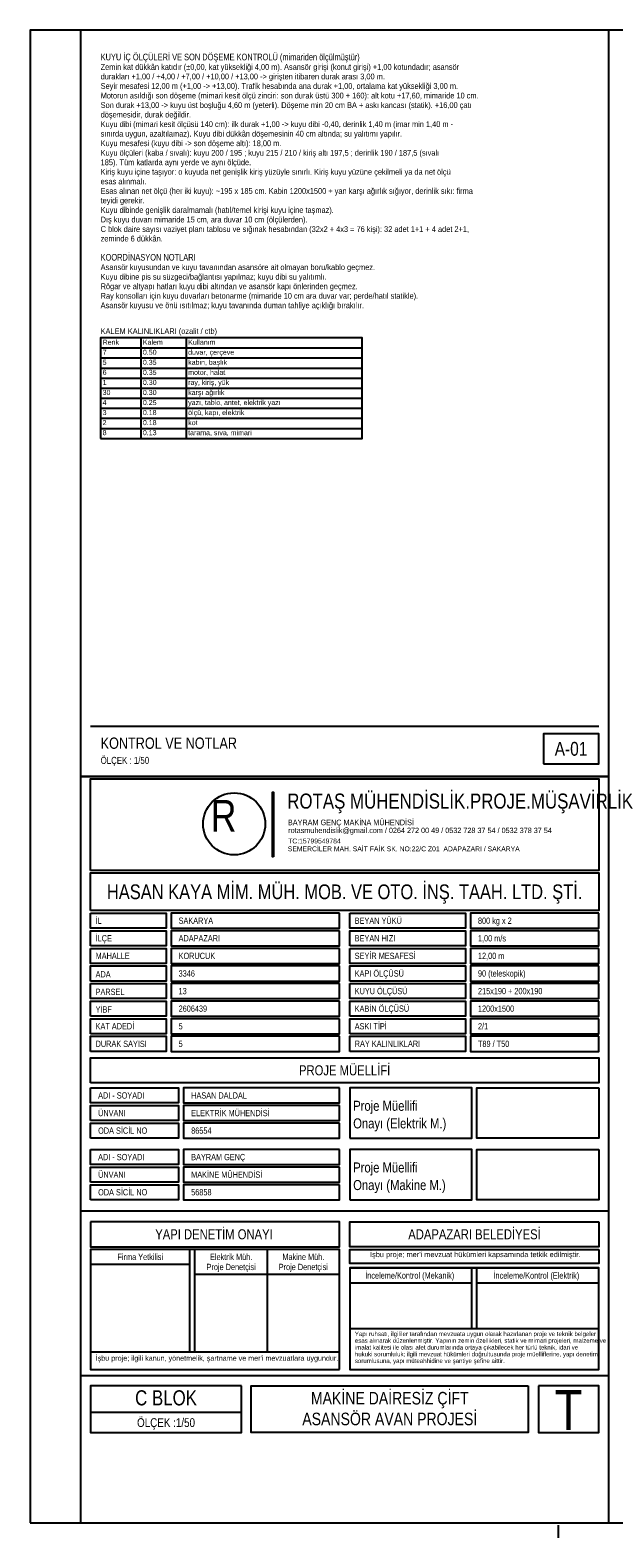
# Model space of a CAD drawing. Header units: centimetres. Extents: x 0 to 13234, y -30 to 2970.
# Tile 1 of 29: x 0 to 1160, y -30 to 2970. Entities that reach past the tile are written whole.
import ezdxf
from ezdxf.enums import TextEntityAlignment as Align

# ---------------------------------------------------------------- set-up
doc = ezdxf.new("R2010")
doc.units = ezdxf.units.CM
doc.linetypes.add('CENTER', pattern=[40, 25, -5, 5, -5])
for name, color, linetype in [('ASN-ANTET', 4, 'CONTINUOUS'), ('ASN-BASLIK', 5, 'CONTINUOUS'), ('ASN-CERCEVE', 7, 'CONTINUOUS'), ('ASN-EKSEN', 8, 'CENTER'), ('ASN-TABLO', 4, 'CONTINUOUS'), ('ASN-YAZI', 4, 'CONTINUOUS')]:
    doc.layers.add(name, color=color, linetype=linetype)
doc.styles.get("Standard").update_dxf_attribs({"font": 'arial.ttf', "width": 0.8})

msp = doc.modelspace()

# ---------------------------------------------------------------- linework, layer by layer
at = {"layer": 'ASN-ANTET'}
for p, q in [((120, 1585), (1130, 1585)), ((1150, 620), (100, 620)), ((615, 544), (120, 544)), ((317.5, 339.3), (317.5, 544)), ((327.5, 339.3), (327.5, 544)), ((471.2, 544), (471.2, 339.3)), ((317.5, 514), (120, 514)), ((615, 494), (327.5, 494)), ((877.5, 385.7), (877.5, 507)), ((887.5, 385.7), (887.5, 507)), ((877.5, 477), (635, 477)), ((1130, 477), (887.5, 477)), ((1130, 385.7), (635, 385.7)), ((615, 339.3), (120, 339.3)), ((1150, 292.2), (100, 292.2)), ((420, 219.3), (120, 219.3))]:
    msp.add_line(p, q, dxfattribs=at)
msp.add_lwpolyline([(1020, 1510), (1130, 1510), (1130, 1570), (1020, 1570)], close=True, dxfattribs=at)
for points in [[(100, 0), (1150, 0), (1150, 1485), (100, 1485), (100, 0)], [(120, 1298), (120, 1480), (1130, 1480), (1130, 1298), (120, 1298)], [(483.9, 1325), (481.7, 1325), (481.7, 1453.9), (483.9, 1453.9), (483.9, 1325)], [(120, 1218), (120, 1293), (1130, 1293), (1130, 1218), (120, 1218)], [(120, 1213), (270, 1213), (270, 1183), (120, 1183), (120, 1213)], [(615, 1213), (280, 1213), (280, 1183), (615, 1183), (615, 1213)], [(635, 1213), (865, 1213), (865, 1183), (635, 1183), (635, 1213)], [(1130, 1213), (875, 1213), (875, 1183), (1130, 1183), (1130, 1213)], [(120, 1148), (120, 1178), (270, 1178), (270, 1148), (120, 1148)], [(615, 1178), (280, 1178), (280, 1148), (615, 1148), (615, 1178)], [(635, 1148), (635, 1178), (865, 1178), (865, 1148), (635, 1148)], [(1130, 1178), (875, 1178), (875, 1148), (1130, 1148), (1130, 1178)], [(120, 1143), (270, 1143), (270, 1113), (120, 1113), (120, 1143)], [(615, 1143), (280, 1143), (280, 1113), (615, 1113), (615, 1143)], [(635, 1143), (865, 1143), (865, 1113), (635, 1113), (635, 1143)], [(1130, 1143), (875, 1143), (875, 1113), (1130, 1113), (1130, 1143)], [(120, 1078), (120, 1108), (270, 1108), (270, 1078), (120, 1078)], [(615, 1108), (280, 1108), (280, 1078), (615, 1078), (615, 1108)], [(635, 1078), (635, 1108), (865, 1108), (865, 1078), (635, 1078)], [(1130, 1108), (875, 1108), (875, 1078), (1130, 1078), (1130, 1108)], [(120, 1073), (270, 1073), (270, 1043), (120, 1043), (120, 1073)], [(615, 1073), (280, 1073), (280, 1043), (615, 1043), (615, 1073)], [(635, 1073), (865, 1073), (865, 1043), (635, 1043), (635, 1073)], [(1130, 1073), (875, 1073), (875, 1043), (1130, 1043), (1130, 1073)], [(120, 1008), (120, 1038), (270, 1038), (270, 1008), (120, 1008)], [(615, 1038), (280, 1038), (280, 1008), (615, 1008), (615, 1038)], [(635, 1008), (635, 1038), (865, 1038), (865, 1008), (635, 1008)], [(1130, 1038), (875, 1038), (875, 1008), (1130, 1008), (1130, 1038)], [(120, 973), (120, 1003), (270, 1003), (270, 973), (120, 973)], [(615, 1003), (280, 1003), (280, 973), (615, 973), (615, 1003)], [(635, 973), (635, 1003), (865, 1003), (865, 973), (635, 973)], [(1130, 1003), (875, 1003), (875, 973), (1130, 973), (1130, 1003)], [(120, 938), (120, 968), (270, 968), (270, 938), (120, 938)], [(615, 968), (280, 968), (280, 938), (615, 938), (615, 968)], [(635, 938), (635, 968), (865, 968), (865, 938), (635, 938)], [(1130, 968), (875, 968), (875, 938), (1130, 938), (1130, 968)], [(120, 875.3), (120, 925.3), (1130, 925.3), (1130, 875.3), (120, 875.3)], [(120, 865.3), (295, 865.3), (295, 835.3), (120, 835.3), (120, 865.3)], [(615, 865.3), (305, 865.3), (305, 835.3), (615, 835.3), (615, 865.3)], [(635, 765.3), (877.5, 765.3), (877.5, 865.3), (635, 865.3), (635, 765.3)], [(1130, 865.3), (1130, 765.3), (887.5, 765.3), (887.5, 865.3), (1130, 865.3)], [(120, 800.3), (120, 830.3), (295, 830.3), (295, 800.3), (120, 800.3)], [(615, 830.3), (305, 830.3), (305, 800.3), (615, 800.3), (615, 830.3)], [(120, 765.3), (120, 795.3), (295, 795.3), (295, 765.3), (120, 765.3)], [(615, 795.3), (305, 795.3), (305, 765.3), (615, 765.3), (615, 795.3)], [(120, 742.7), (295, 742.7), (295, 712.7), (120, 712.7), (120, 742.7)], [(615, 742.7), (305, 742.7), (305, 712.7), (615, 712.7), (615, 742.7)], [(635, 642.7), (877.5, 642.7), (877.5, 742.7), (635, 742.7), (635, 642.7)], [(1130, 742.7), (1130, 642.7), (887.5, 642.7), (887.5, 742.7), (1130, 742.7)], [(120, 677.7), (120, 707.7), (295, 707.7), (295, 677.7), (120, 677.7)], [(615, 707.7), (305, 707.7), (305, 677.7), (615, 677.7), (615, 707.7)], [(120, 642.7), (120, 672.7), (295, 672.7), (295, 642.7), (120, 642.7)], [(615, 672.7), (305, 672.7), (305, 642.7), (615, 642.7), (615, 672.7)], [(120, 599), (120, 549), (615, 549), (615, 599), (120, 599)], [(1130, 599), (1130, 549), (635, 549), (635, 599), (1130, 599)], [(615, 305), (615, 544), (120, 544), (120, 305), (615, 305)], [(1130, 544), (1130, 516.2), (635, 516.2), (635, 544), (1130, 544)], [(635, 507), (1130, 507), (635, 507), (635, 305), (1130, 305), (1130, 507)], [(420, 272.2), (120, 272.2), (120, 179.3), (420, 179.3), (420, 272.2)], [(990, 272.2), (990, 179.3), (439.5, 179.3), (439.5, 272.2), (990, 272.2)], [(1010, 272.2), (1010, 179.3), (1130, 179.3), (1130, 272.2), (1010, 272.2)]]:
    msp.add_lwpolyline(points, dxfattribs=at)
msp.add_circle((405.4, 1390.6), 61.8, dxfattribs=at)
at = {"layer": 'ASN-CERCEVE'}
for p, q in [((1150, 0), (1150, 2970)), ((100, 1485), (1150, 1485))]:
    msp.add_line(p, q, dxfattribs=at)
for points in [[(0, 0), (13233.7, 0), (13233.7, 2970), (0, 2970)], [(100, 0), (13208.7, 0), (13208.7, 2970), (100, 2970)]]:
    msp.add_lwpolyline(points, close=True, dxfattribs=at)
at = {"layer": 'ASN-EKSEN'}
msp.add_line((1050, -30), (1050, -5), dxfattribs=at)
at = {"layer": 'ASN-TABLO'}
for p, q in [((220, 2357.7), (220, 2157.7)), ((310, 2357.7), (310, 2157.7)), ((140, 2337.7), (660, 2337.7)), ((140, 2317.7), (660, 2317.7)), ((140, 2297.7), (660, 2297.7)), ((140, 2277.7), (660, 2277.7)), ((140, 2257.7), (660, 2257.7)), ((140, 2237.7), (660, 2237.7)), ((140, 2217.7), (660, 2217.7)), ((140, 2197.7), (660, 2197.7)), ((140, 2177.7), (660, 2177.7))]:
    msp.add_line(p, q, dxfattribs=at)
msp.add_lwpolyline([(140, 2157.7), (660, 2157.7), (660, 2357.7), (140, 2357.7)], close=True, dxfattribs=at)

# ---------------------------------------------------------------- texts
at = {"layer": 'ASN-ANTET', "width": 0.8}
for s, height, p in [('A-01', 27.5, (1075, 1540)), ('HASAN KAYA MİM. MÜH. MOB. VE OTO. İNŞ. TAAH. LTD. ŞTİ.', 29.271, (625, 1255.5)), ('PROJE MÜELLİFİ', 20, (625, 900.3)), ('YAPI DENETİM ONAYI', 20, (365.3, 574)), ('ADAPAZARI BELEDİYESİ', 20, (883.1, 574)), ('Firma Yetkilisi', 12.5, (218.8, 529)), ('Proje Denetçisi', 12.5, (399.4, 509)), ('Elektrik Müh.', 12.5, (399.4, 529)), ('Proje Denetçisi', 12.5, (542.9, 509)), ('Makine Müh.', 12.5, (542.9, 529)), ('İnceleme/Kontrol (Mekanik)', 12.5, (754.4, 492)), ('İnceleme/Kontrol (Elektrik)', 12.5, (1006.1, 492)), ('C BLOK', 30, (270, 248.6)), ('MAKİNE DAİRESİZ ÇİFT', 25, (714.7, 247.9)), ('T', 80, (1070, 224.4)), ('ÖLÇEK :1/50', 17.5, (270, 199.3)), ('ASANSÖR AVAN PROJESİ', 25, (714.7, 206.6))]:
    msp.add_text(s, height=height, dxfattribs=at).set_placement(p, align=Align.MIDDLE_CENTER)
msp.add_text('ÖLÇEK : 1/50', height=14, dxfattribs=at).set_placement((140, 1510))
for s, height, p in [('ROTAŞ MÜHENDİSLİK.PROJE.MÜŞAVİRLİK', 30, (510.9, 1451)), ('R', 63, (359.1, 1438.3)), ('BAYRAM GENÇ MAKİNA MÜHENDİSİ', 11.26, (512.3, 1399.2)), ('rotasmuhendislik@gmail.com / 0264 272 00 49 / 0532 728 37 54 / 0532 378 37 54', 10.756, (512.9, 1383.1)), ('TC:15799549784', 9.68, (512.8, 1361.4)), ('SEMERCİLER MAH. SAİT FAİK SK. NO:22/C Z01  ADAPAZARI / SAKARYA', 9.68, (512.1, 1345.8)), ("İşbu proje; mer'i mevzuat hükümleri kapsamında tetkik edilmiştir.", 10.5, (675.5, 539.1)), ('Yapı ruhsatı, ilgililer tarafından mevzuata uygun olarak hazırlanan proje ve teknik belgeler', 8.67, (645.3, 380.2)), ('esas alınarak düzenlenmiştir. Yapının zemin özellikleri, statik ve mimari projeleri, malzeme ve', 8.67, (645.3, 366.8)), ("İşbu proje; ilgili kanun, yönetmelik, şartname ve mer'i mevzuatlara uygundur.", 10.2, (130.3, 332.6)), ('imalat kalitesi ile olası afet durumlarında ortaya çıkabilecek her türlü teknik, idari ve', 8.67, (645.3, 353.4)), ('hukuki sorumluluk; ilgili mevzuat hükümleri doğrultusunda proje müelliflerine, yapı denetim', 8.67, (645.3, 339.9)), ('sorumlusuna, yapı müteahhidine ve şantiye şefine aittir.', 8.67, (645.3, 326.5))]:
    msp.add_text(s, height=height, dxfattribs=at).set_placement(p, align=Align.TOP_LEFT)
for s, p in [('İL', (130, 1198)), ('SAKARYA', (295, 1198)), ('BEYAN YÜKÜ', (645, 1198)), ('800 kg x 2', (890, 1198)), ('İLÇE', (130, 1163)), ('1,00 m/s', (890, 1163)), ('ADAPAZARI', (295, 1163)), ('BEYAN HIZI', (645, 1163)), ('MAHALLE', (130, 1128)), ('KORUCUK', (295, 1128)), ('SEYİR MESAFESİ', (645, 1128)), ('12,00 m', (890, 1128)), ('ADA', (130, 1091.4)), ('3346', (295, 1093)), ('KAPI ÖLÇÜSÜ', (645, 1093)), ('90 (teleskopik)', (890, 1093)), ('PARSEL', (130, 1056.4)), ('13', (295, 1058)), ('KUYU ÖLÇÜSÜ', (645, 1058)), ('215x190 + 200x190', (890, 1058)), ('YİBF', (130, 1021.4)), ('2606439', (295, 1023)), ('KABİN ÖLÇÜSÜ', (645, 1023)), ('1200x1500', (890, 1023)), ('KAT ADEDİ', (130, 988)), ('5', (295, 988)), ('ASKI TİPİ', (645, 988)), ('2/1', (890, 988)), ('T89 / T50', (890, 953)), ('DURAK SAYISI', (130, 953)), ('5', (295, 953)), ('RAY KALINLIKLARI', (645, 953.2)), ('ADI - SOYADI', (135, 850.3)), ('HASAN DALDAL', (320, 850.3)), ('ÜNVANI', (135, 815.3)), ('ELEKTRİK MÜHENDİSİ', (320, 815.3)), ('ODA SİCİL NO', (135, 780.3)), ('86554', (320, 780.3)), ('ADI - SOYADI', (135, 727.7)), ('BAYRAM GENÇ', (320, 727.7)), ('ÜNVANI', (135, 692.7)), ('MAKİNE MÜHENDİSİ', (320, 692.7)), ('ODA SİCİL NO', (135, 657.7)), ('56858', (320, 657.7))]:
    msp.add_text(s, height=12.5, dxfattribs=at).set_placement(p, align=Align.MIDDLE_LEFT)
for s, p in [('Proje Müellifi', (642, 813.7)), ('Onayı (Elektrik M.)', (642, 778.7)), ('Proje Müellifi', (642, 691)), ('Onayı (Makine M.)', (642, 656))]:
    msp.add_text(s, height=20, dxfattribs=at).set_placement(p, align=Align.BOTTOM_LEFT)
at = {"layer": 'ASN-BASLIK', "width": 0.8}
for s, height, p in [('KUYU İÇ ÖLÇÜLERİ VE SON DÖŞEME KONTROLÜ (mimariden ölçülmüştür)', 13.225, (140, 2910)), ('KOORDİNASYON NOTLARI', 13.225, (140, 2511.5)), ('KALEM KALINLIKLARI (ozalit / ctb)', 11, (140, 2365.7)), ('Renk', 10, (144, 2344.1)), ('Kalem', 10, (224, 2344.1)), ('Kullanım', 10, (314, 2344.1)), ('KONTROL VE NOTLAR', 22.5, (140, 1540))]:
    msp.add_text(s, height=height, dxfattribs=at).set_placement(p)
at = {"layer": 'ASN-TABLO', "width": 0.8}
for s, p in [('5', (144, 2304.1)), ('7', (144, 2324.1)), ('0.50', (224, 2324.1)), ('0.35', (224, 2304.1)), ('duvar, çerçeve', (314, 2324.1)), ('kabin, başlık', (314, 2304.1)), ('6', (144, 2284.1)), ('0.35', (224, 2284.1)), ('motor, halat', (314, 2284.1)), ('30', (144, 2244.1)), ('1', (144, 2264.1)), ('0.30', (224, 2264.1)), ('0.30', (224, 2244.1)), ('ray, kiriş, yük', (314, 2264.1)), ('karşı ağırlık', (314, 2244.1)), ('4', (144, 2224.1)), ('0.25', (224, 2224.1)), ('yazı, tablo, antet, elektrik yazı', (314, 2224.1)), ('3', (144, 2204.1)), ('2', (144, 2184.1)), ('0.18', (224, 2204.1)), ('0.18', (224, 2184.1)), ('ölçü, kapı, elektrik', (314, 2204.1)), ('kot', (314, 2184.1)), ('8', (144, 2164.1)), ('0.13', (224, 2164.1)), ('tarama, sıva, mimari', (314, 2164.1))]:
    msp.add_text(s, height=10, dxfattribs=at).set_placement(p)
at = {"layer": 'ASN-YAZI', "width": 0.8}
for s, p in [('Zemin kat dükkân katıdır (%%p0,00, kat yüksekliği 4,00 m). Asansör girişi (konut girişi) +1,00 kotundadır; asansör', (140, 2891)), ('durakları +1,00 / +4,00 / +7,00 / +10,00 / +13,00 -> girişten itibaren durak arası 3,00 m.', (140, 2872.1)), ('Seyir mesafesi 12,00 m (+1,00 -> +13,00). Trafik hesabında ana durak +1,00, ortalama kat yüksekliği 3,00 m.', (140, 2853.1)), ('Son durak +13,00 -> kuyu üst boşluğu 4,60 m (yeterli). Döşeme min 20 cm BA + askı kancası (statik). +16,00 çatı', (140, 2815.1)), ('Motorun asıldığı son döşeme (mimari kesit ölçü zinciri: son durak üstü 300 + 160): alt kotu +17,60, mimaride 10 cm.', (140, 2834.1)), ('döşemesidir, durak değildir.', (140, 2796.2)), ('Kuyu dibi (mimari kesit ölçüsü 140 cm): ilk durak +1,00 -> kuyu dibi -0,40, derinlik 1,40 m (imar min 1,40 m -', (140, 2777.2)), ('sınırda uygun, azaltılamaz). Kuyu dibi dükkân döşemesinin 40 cm altında; su yalıtımı yapılır.', (140, 2758.2)), ('Kuyu mesafesi (kuyu dibi -> son döşeme altı): 18,00 m.', (140, 2739.2)), ('Kuyu ölçüleri (kaba / sıvalı): kuyu 200 / 195 ; kuyu 215 / 210 / kiriş altı 197,5 ; derinlik 190 / 187,5 (sıvalı', (140, 2720.2)), ('185). Tüm katlarda aynı yerde ve aynı ölçüde.', (140, 2701.3)), ('esas alınmalı.', (140, 2663.3)), ('Kiriş kuyu içine taşıyor: o kuyuda net genişlik kiriş yüzüyle sınırlı. Kiriş kuyu yüzüne çekilmeli ya da net ölçü', (140, 2682.3)), ('Esas alınan net ölçü (her iki kuyu): ~195 x 185 cm. Kabin 1200x1500 + yan karşı ağırlık sığıyor, derinlik sıkı: firma', (140, 2644.3)), ('teyidi gerekir.', (140, 2625.4)), ('Kuyu dibinde genişlik daralmamalı (hatıl/temel kirişi kuyu içine taşmaz).', (140, 2606.4)), ('C blok daire sayısı vaziyet planı tablosu ve sığınak hesabından (32x2 + 4x3 = 76 kişi): 32 adet 1+1 + 4 adet 2+1,', (140, 2568.4)), ('Dış kuyu duvarı mimaride 15 cm, ara duvar 10 cm (ölçülerden).', (140, 2587.4)), ('zeminde 6 dükkân.', (140, 2549.5)), ('Asansör kuyusundan ve kuyu tavanından asansöre ait olmayan boru/kablo geçmez.', (140, 2492.6)), ('Kuyu dibine pis su süzgeci/bağlantısı yapılmaz; kuyu dibi su yalıtımlı.', (140, 2473.6)), ('Rögar ve altyapı hatları kuyu dibi altından ve asansör kapı önlerinden geçmez.', (140, 2454.6)), ('Asansör kuyusu ve önü ısıtılmaz; kuyu tavanında duman tahliye açıklığı bırakılır.', (140, 2416.7)), ('Ray konsolları için kuyu duvarları betonarme (mimaride 10 cm ara duvar var; perde/hatıl statikle).', (140, 2435.6))]:
    msp.add_text(s, height=11.5, dxfattribs=at).set_placement(p)

doc.saveas('drawing.dxf')
